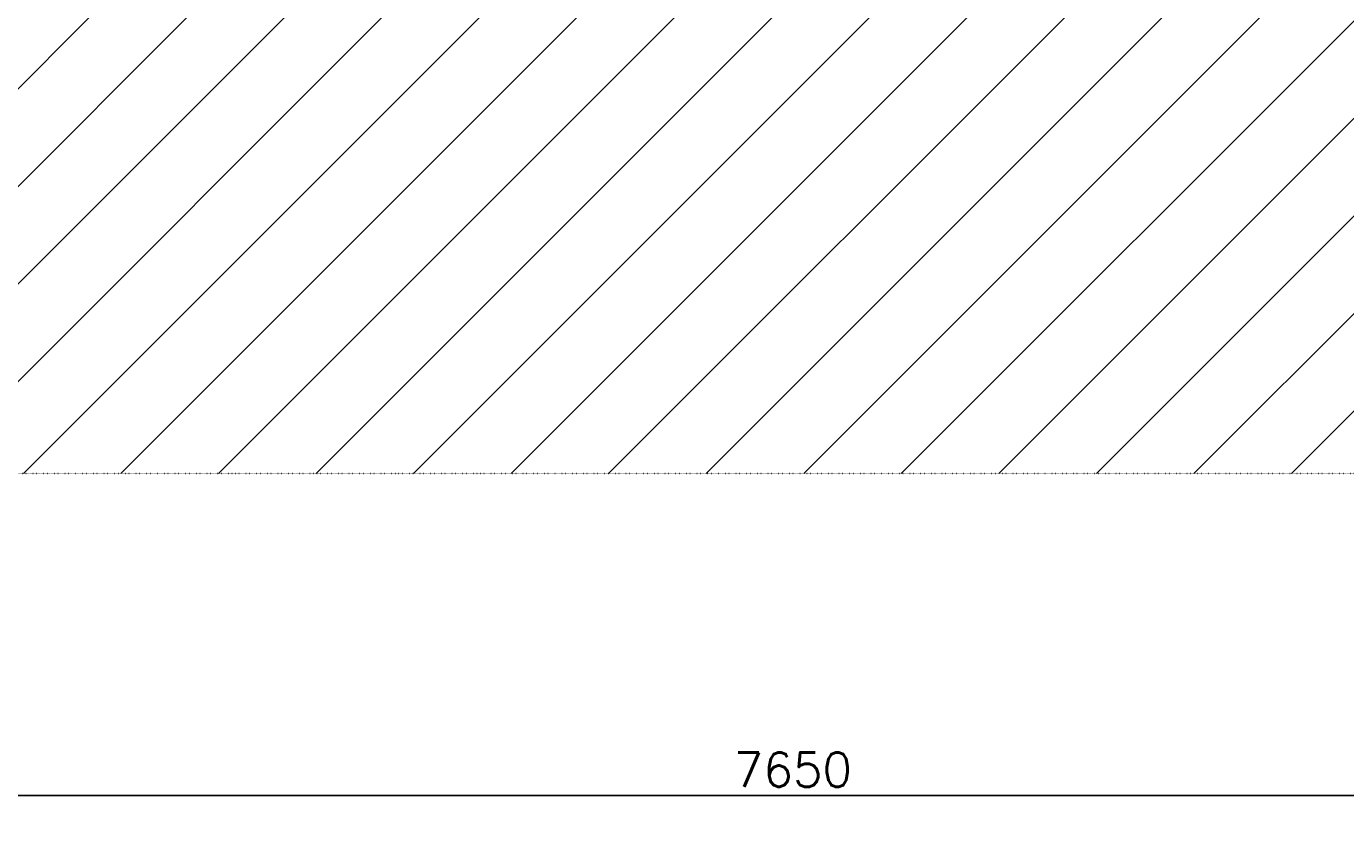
# Model space of a CAD drawing. Header units: millimetres. Extents: x -196137 to 115258, y -76805 to 9942.
# Tile 51 of 56: x 95683 to 101421, y -48895 to -45363. Entities that reach past the tile are written whole.
import ezdxf

# ---------------------------------------------------------------- set-up
doc = ezdxf.new("R2010")
doc.units = ezdxf.units.MM
doc.header["$LTSCALE"] = 0.5
doc.header["$PDMODE"] = 3
doc.header["$PDSIZE"] = 100
doc.linetypes.add('ACAD_ISO07W100', pattern=[3, 0, -3])
doc.layers.add('inrichting terrein', color=7, linetype='ACAD_ISO07W100')
doc.layers.add('maat 1.5mm', color=210, linetype='Continuous')
doc.styles.add('1.5mm tekst', font='romans.shx', dxfattribs={"height": 1.5})
doc.dimstyles.new('1.5mm maat', dxfattribs={"dimscale": 0, "dimtxt": 1.5, "dimasz": 0.75, "dimexe": 1.25, "dimexo": 0.625, "dimgap": 0.375, "dimtad": 1, "dimdec": 0, "dimtxsty": '1.5mm tekst', "dimblk": 'dot maatlijn-GVA', "dimcen": 2.5, "dimse1": 1, "dimse2": 1, "dimclrd": 7, "dimclrt": 256, "dimadec": 0, "dimazin": 0, "dimtfac": 1, "dimtdec": 0, "dimtmove": 0, "dimatfit": 3, "dimfxl": 1, "dimarcsym": 0})

# ---------------------------------------------------------------- blocks, each defined once
blk = doc.blocks.new('dot maatlijn-GVA')
at = {"layer": 'maat 1.5mm'}
h = blk.add_hatch(color=7, dxfattribs=at)
edge = h.paths.add_edge_path()
edge.add_arc((0, 0), 0.4, 0, 360)
at = {"layer": 'maat 1.5mm', "color": 7}
for points in [[(0, 2.5), (0, -2.5)], [(-2.5, 0), (2.5, 0)]]:
    blk.add_lwpolyline(points, dxfattribs=at)
blk.add_circle((0, 0), 0.4, dxfattribs=at)
blk = doc.blocks.new('*D211')
at = {"layer": 'defpoints', "color": 0, "transparency": 16777216}
for p in [(95192, -48707.1), (102842, -48707.1), (102842, -48707.1)]:
    blk.add_point(p, dxfattribs=at)
at = {"layer": 'maat 1.5mm', "color": 7, "lineweight": -2, "transparency": 16777216}
blk.add_line((95267, -48707.1), (102767, -48707.1), dxfattribs=at)
at = {"layer": 'maat 1.5mm', "color": 7, "lineweight": -2, "transparency": 16777216, "xscale": 75, "yscale": 75, "zscale": 75, "rotation": 180}
blk.add_blockref('dot maatlijn-GVA', (95192, -48707.1), dxfattribs=at)
at = {"layer": 'maat 1.5mm', "color": 7, "lineweight": -2, "transparency": 16777216, "xscale": 75, "yscale": 75, "zscale": 75}
blk.add_blockref('dot maatlijn-GVA', (102842, -48707.1), dxfattribs=at)
at = {"layer": 'maat 1.5mm', "transparency": 16777216, "insert": (99017, -48594.6), "char_height": 150, "attachment_point": 5, "style": '1.5mm tekst'}
blk.add_mtext('7650', dxfattribs=at)

msp = doc.modelspace()

# ---------------------------------------------------------------- hatches: boundary and pattern name
at = {"layer": 'inrichting terrein', "ltscale": 0.5}
h = msp.add_hatch(dxfattribs=at)
h.set_pattern_fill('_USER', color=256, scale=300, angle=45, style=0, pattern_type=0)
h.set_pattern_definition([(45, (0, 0), (-212.132, 212.132), [])])
h.paths.add_polyline_path([(110228.6, -43957.1), (110228.6, -47307.1), (76361.6, -47307.1), (76361.6, -44907.1), (77502, -44907.1), (79032, -44142.1), (79082, -44162.1), (79982, -44162.1), (79982, -43762.1), (80782, -43762.1), (80782, -43362), (81582, -43362.3), (81582, -42962.1), (82382, -42962.1), (82382, -42562.1), (83182, -42562.1), (83182, -42162.1), (84032, -42162.1), (84032, -44727.1), (83732, -44727.1), (83732, -45277.1), (103492, -45277.1), (103492, -44727.1), (103192, -44727.1), (103192, -41862.1), (103192, -41742.1), (104615, -41742.1), (104615, -41622.1), (105628.9, -41622.1)])

# ---------------------------------------------------------------- linework, layer by layer
at = {"layer": 'inrichting terrein'}
msp.add_lwpolyline([(110228.6, -47307.1), (76361.6, -47307.1), (76361.6, -44907.1), (77502, -44907.1), (79032, -44142.1), (79082, -44162.1), (79982, -44162.1), (79982, -43762.1), (80782, -43762.1), (80782, -43362), (81582, -43362.3), (81582, -42962.1), (82382, -42962.1), (82382, -42562.1), (83182, -42562.1), (83182, -42162.1), (84032, -42162.1), (84032, -44727.1), (83732, -44727.1), (83732, -45277.1), (103492, -45277.1)], dxfattribs=at)

# ---------------------------------------------------------------- dimensions: what is measured, and where the dimension line sits
at = {"layer": 'maat 1.5mm'}
dim = msp.add_linear_dim(base=(102842, -48707.1), p1=(95192, -48707.1), p2=(102842, -48707.1), dimstyle='1.5mm maat', dxfattribs=at)
dim.commit()
dim.dimension.update_dxf_attribs({"geometry": '*D211', "text_midpoint": (99017, -48594.6)})

doc.saveas('drawing.dxf')
